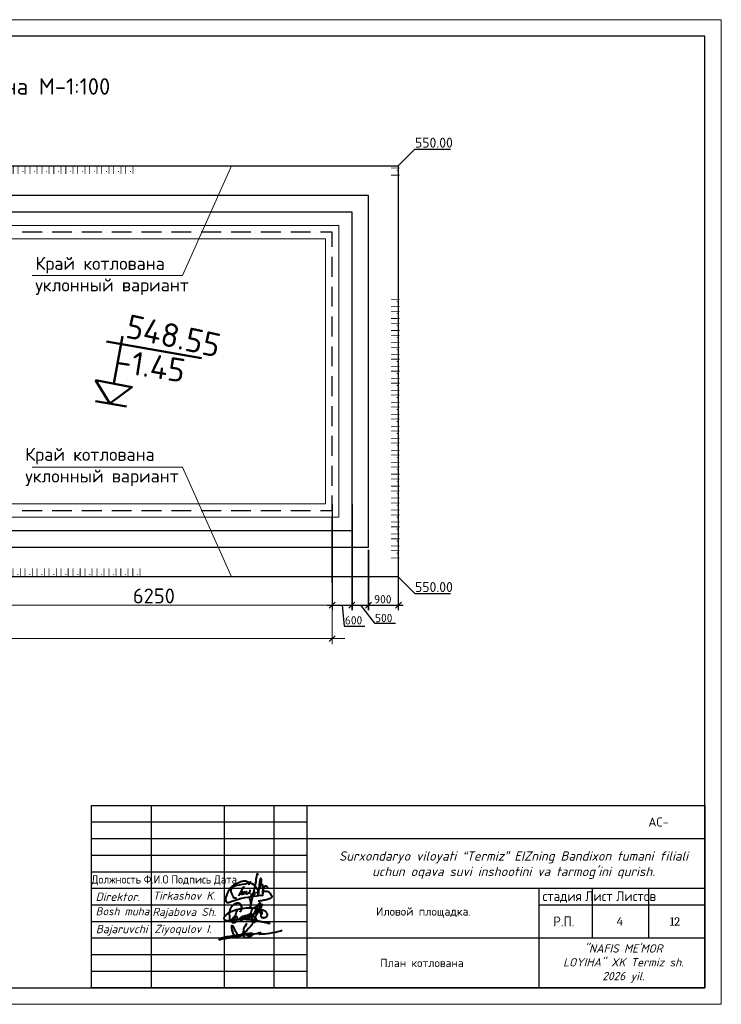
# Model space of a CAD drawing. Header units: millimetres. Extents: x -2765404 to 1548445, y -374876 to 1313256.
# Tile 41 of 77: x 36592 to 57755, y -125429 to -95732. Entities that reach past the tile are written whole.
import ezdxf

# ---------------------------------------------------------------- set-up
doc = ezdxf.new("R2010")
doc.units = ezdxf.units.MM
for name, color, linetype in [('PDF _0', 7, 'Continuous'), ('PDF _PDF _(039) Земля', 7, 'Continuous'), ('PDF _PDF _0', 7, 'Continuous'), ('PDF _PDF _2D - Общий_Ном._пера__1_Ном._пера__1_Ном._пера__7_Ном._пера__1', 7, 'Continuous'), ('PDF _PDF _Геометрия', 7, 'Continuous'), ('PDF _Текст', 7, 'Continuous'), ('PDF _Формат', 7, 'Continuous'), ('PDF _ЭМ', 7, 'Continuous')]:
    doc.layers.add(name, color=color, linetype=linetype)
doc.styles.add('ISOCPEUR', font='isocpeui.ttf', dxfattribs={"height": 300})
doc.styles.add('PDF Arial', font='arial.ttf')
doc.styles.add('PDF Cambria', font='Cambria.ttf')
doc.styles.add('PDF ISOCPEUR', font='isocpeur.ttf')
doc.styles.add('Standard 1', font='isocpeur.ttf', dxfattribs={"height": 300})
doc.styles.add('V@ler@Live', font='isocpeui.ttf')

# ---------------------------------------------------------------- blocks, each defined once
blk = doc.blocks.new('ghfgj jghjmhg jjbkm jkm')
at = {"color": 5, "linetype": 'ByBlock', "lineweight": 40}
for points in [[(-261.31, -8185.11), (-261.13, -8184.8), (-260.98, -8184.44), (-260.83, -8184.1), (-260.77, -8183.74), (-260.77, -8183.33), (-260.84, -8183.04), (-260.94, -8182.72), (-261.1, -8182.45), (-261.24, -8182.27), (-261.41, -8182.13), (-261.62, -8182.06), (-261.9, -8181.99), (-262.16, -8181.99), (-262.45, -8182.02), (-262.71, -8182.09), (-263.01, -8182.18), (-263.21, -8182.28), (-263.56, -8182.45), (-264.11, -8182.93), (-264.37, -8183.23), (-264.55, -8183.47), (-264.7, -8183.74), (-264.8, -8183.97), (-264.9, -8184.28), (-265, -8184.61), (-265.09, -8184.89), (-265.13, -8185.31), (-265.15, -8185.69), (-265.12, -8186.51), (-265.09, -8186.93), (-265.04, -8187.29), (-264.92, -8187.73), (-264.78, -8187.96), (-264.64, -8188.12), (-264.45, -8188.27), (-264.32, -8188.36), (-264.16, -8188.48), (-263.95, -8188.61), (-263.68, -8188.73), (-263.56, -8188.75), (-263.38, -8188.75), (-263.2, -8188.74), (-263.02, -8188.68), (-262.84, -8188.57), (-262.69, -8188.42), (-262.59, -8188.25), (-262.52, -8188.12), (-262.41, -8187.9), (-262.33, -8187.69), (-262.3, -8187.5), (-262.26, -8187.31), (-262.28, -8187.17), (-262.31, -8186.97), (-262.36, -8186.84), (-262.45, -8186.73), (-262.56, -8186.64), (-262.73, -8186.58), (-262.89, -8186.59), (-263.01, -8186.62), (-263.19, -8186.68), (-263.41, -8186.81), (-263.72, -8187.06), (-263.88, -8187.25), (-263.98, -8187.39), (-264.08, -8187.51), (-264.14, -8187.64), (-264.2, -8187.77), (-264.24, -8187.93), (-264.28, -8188.14), (-264.29, -8188.31), (-264.26, -8188.51), (-264.16, -8188.67), (-264.1, -8188.78), (-264.05, -8188.82), (-264.02, -8188.82), (-263.97, -8188.8), (-263.94, -8188.76), (-263.9, -8188.7), (-263.85, -8188.61), (-263.54, -8187.99), (-263.32, -8187.47), (-263.12, -8186.97), (-262.97, -8186.37), (-262.66, -8185.37), (-262.49, -8184.87), (-262.44, -8184.66), (-262.42, -8184.64), (-262.41, -8184.62), (-262.39, -8184.62), (-262.37, -8184.63), (-262.36, -8184.64), (-262.36, -8184.67), (-262.36, -8184.69), (-262.37, -8184.71), (-262.38, -8184.74)], [(-261.91, -8188.06), (-261.82, -8187.85), (-261.76, -8187.75), (-261.72, -8187.7), (-261.67, -8187.6), (-261.55, -8187.48), (-261.46, -8187.39), (-261.37, -8187.28), (-261.3, -8187.19), (-261.16, -8187.1), (-261.1, -8187.05), (-261, -8186.94), (-260.91, -8186.85), (-260.83, -8186.81), (-260.75, -8186.76), (-260.66, -8186.71), (-260.58, -8186.66), (-260.51, -8186.61), (-260.44, -8186.57), (-260.38, -8186.54), (-260.32, -8186.52), (-260.26, -8186.51), (-260.22, -8186.51), (-260.19, -8186.53), (-260.18, -8186.54), (-260.16, -8186.58), (-260.14, -8186.65), (-260.15, -8186.71), (-260.15, -8186.76), (-260.17, -8186.81), (-260.19, -8186.86), (-260.2, -8186.9), (-260.24, -8187.01), (-260.26, -8187.11), (-260.27, -8187.17), (-260.29, -8187.21), (-260.32, -8187.29), (-260.35, -8187.37), (-260.38, -8187.43), (-260.41, -8187.49), (-260.47, -8187.62), (-260.52, -8187.67), (-260.56, -8187.77), (-260.6, -8187.82), (-260.66, -8187.9), (-260.7, -8187.94), (-260.73, -8187.99), (-260.76, -8188.02), (-260.79, -8188.05), (-260.82, -8188.09), (-260.86, -8188.12), (-260.89, -8188.15), (-260.93, -8188.18), (-260.96, -8188.21), (-261, -8188.23), (-261.04, -8188.26), (-261.08, -8188.27), (-261.1, -8188.25), (-261.1, -8188.22), (-261.1, -8188.19), (-261.09, -8188.15), (-261.08, -8188.12), (-261.06, -8188.06), (-261.04, -8188.01), (-261.02, -8187.96), (-261, -8187.92), (-260.96, -8187.85), (-260.93, -8187.79), (-260.89, -8187.71), (-260.88, -8187.68), (-260.84, -8187.63), (-260.77, -8187.53), (-260.75, -8187.48), (-260.74, -8187.45), (-260.71, -8187.4), (-260.69, -8187.35), (-260.66, -8187.31), (-260.63, -8187.27), (-260.6, -8187.22), (-260.57, -8187.19), (-260.54, -8187.14), (-260.5, -8187.1), (-260.47, -8187.07), (-260.44, -8187.02), (-260.4, -8186.98), (-260.38, -8186.96), (-260.36, -8186.94), (-260.34, -8186.92), (-260.32, -8186.89), (-260.3, -8186.86), (-260.28, -8186.83), (-260.25, -8186.78), (-260.21, -8186.75), (-260.15, -8186.7), (-260.11, -8186.66), (-260.05, -8186.6), (-259.98, -8186.55), (-259.9, -8186.51), (-259.83, -8186.45), (-259.75, -8186.42), (-259.7, -8186.4), (-259.64, -8186.37), (-259.58, -8186.35), (-259.51, -8186.34), (-259.45, -8186.32), (-259.39, -8186.3), (-259.34, -8186.28), (-259.28, -8186.28), (-259.24, -8186.27), (-259.17, -8186.27), (-259.12, -8186.28), (-259.08, -8186.33), (-259.05, -8186.37), (-259.01, -8186.42), (-259, -8186.47), (-258.99, -8186.51), (-258.98, -8186.58), (-258.99, -8186.62), (-259, -8186.68), (-259, -8186.76), (-259.02, -8186.81), (-259.04, -8186.88), (-259.06, -8186.94), (-259.09, -8187.01), (-259.11, -8187.08), (-259.14, -8187.16), (-259.17, -8187.22), (-259.23, -8187.3), (-259.27, -8187.37), (-259.32, -8187.45), (-259.37, -8187.52), (-259.43, -8187.59), (-259.47, -8187.65), (-259.52, -8187.72), (-259.58, -8187.77), (-259.66, -8187.78), (-259.72, -8187.77), (-259.78, -8187.75), (-259.78, -8187.71), (-259.78, -8187.65), (-259.76, -8187.61), (-259.75, -8187.55), (-259.73, -8187.52), (-259.71, -8187.48), (-259.68, -8187.44), (-259.65, -8187.39), (-259.62, -8187.34), (-259.59, -8187.28), (-259.55, -8187.24), (-259.52, -8187.17), (-259.47, -8187.1), (-259.43, -8187.03), (-259.38, -8186.94), (-259.33, -8186.83), (-259.25, -8186.73), (-259.21, -8186.65), (-259.19, -8186.6), (-259.16, -8186.53), (-259.11, -8186.46), (-259.08, -8186.41), (-259.04, -8186.38), (-258.99, -8186.35), (-258.94, -8186.3), (-258.87, -8186.25), (-258.79, -8186.2), (-258.73, -8186.14), (-258.66, -8186.11), (-258.58, -8186.08), (-258.51, -8186.06), (-258.43, -8186.05), (-258.37, -8186.04), (-258.3, -8186.05), (-258.24, -8186.08), (-258.17, -8186.14), (-258.14, -8186.2), (-258.11, -8186.28), (-258.1, -8186.34), (-258.11, -8186.41), (-258.12, -8186.47), (-258.14, -8186.54), (-258.15, -8186.59), (-258.17, -8186.66), (-258.19, -8186.72), (-258.2, -8186.78), (-258.2, -8186.82), (-258.22, -8186.86), (-258.23, -8186.89), (-258.25, -8186.92), (-258.26, -8186.95), (-258.29, -8186.99), (-258.32, -8187.02), (-258.34, -8187.05), (-258.39, -8187.11), (-258.43, -8187.16), (-258.47, -8187.21), (-258.52, -8187.26), (-258.56, -8187.3), (-258.6, -8187.34), (-258.66, -8187.39), (-258.71, -8187.42), (-258.76, -8187.45), (-258.81, -8187.46), (-258.87, -8187.47), (-258.92, -8187.46), (-258.97, -8187.43), (-259, -8187.37), (-259, -8187.33), (-258.99, -8187.29), (-258.97, -8187.22), (-258.94, -8187.15), (-258.92, -8187.1), (-258.9, -8187.04), (-258.87, -8186.98), (-258.83, -8186.92), (-258.79, -8186.83), (-258.73, -8186.76), (-258.69, -8186.69), (-258.64, -8186.6), (-258.59, -8186.53), (-258.52, -8186.39), (-258.45, -8186.3), (-258.4, -8186.23), (-258.37, -8186.19), (-258.33, -8186.13), (-258.27, -8186.07), (-258.27, -8186.07), (-258.2, -8185.98), (-258.14, -8185.89), (-258.09, -8185.82), (-258.02, -8185.76), (-257.94, -8185.7), (-257.9, -8185.67), (-257.82, -8185.66), (-257.78, -8185.64), (-257.74, -8185.64), (-257.71, -8185.65), (-257.67, -8185.67), (-257.64, -8185.68), (-257.63, -8185.7), (-257.61, -8185.72), (-257.59, -8185.75), (-257.57, -8185.79), (-257.56, -8185.83), (-257.55, -8185.87), (-257.55, -8185.91), (-257.55, -8185.96), (-257.55, -8186.03), (-257.56, -8186.07), (-257.56, -8186.08), (-257.57, -8186.15), (-257.59, -8186.21), (-257.61, -8186.3), (-257.64, -8186.38), (-257.66, -8186.44), (-257.67, -8186.48), (-257.68, -8186.51), (-257.71, -8186.54), (-257.75, -8186.6), (-257.8, -8186.67), (-257.83, -8186.72), (-257.86, -8186.76), (-257.9, -8186.81), (-257.94, -8186.88), (-257.98, -8186.93), (-258, -8186.95), (-258.03, -8187), (-258.06, -8187.06), (-258.11, -8187.11), (-258.14, -8187.15), (-258.19, -8187.21), (-258.24, -8187.27), (-258.25, -8187.29), (-258.28, -8187.33), (-258.29, -8187.35), (-258.32, -8187.39), (-258.34, -8187.43), (-258.37, -8187.43), (-258.37, -8187.42), (-258.36, -8187.39), (-258.34, -8187.37), (-258.33, -8187.36), (-258.31, -8187.35), (-258.29, -8187.34), (-258.26, -8187.34), (-258.24, -8187.33), (-258.21, -8187.33), (-258.19, -8187.32), (-258.17, -8187.31), (-258.16, -8187.3), (-258.14, -8187.29), (-258.12, -8187.27), (-258.07, -8187.24), (-258.03, -8187.21), (-257.98, -8187.19), (-257.95, -8187.16), (-257.9, -8187.14), (-257.87, -8187.12), (-257.84, -8187.09), (-257.79, -8187.07), (-257.75, -8187.03), (-257.72, -8186.99), (-257.69, -8186.96), (-257.65, -8186.92), (-257.62, -8186.9), (-257.6, -8186.88), (-257.56, -8186.85), (-257.53, -8186.81), (-257.48, -8186.78), (-257.44, -8186.74), (-257.38, -8186.69), (-257.35, -8186.66), (-257.31, -8186.62), (-257.23, -8186.55), (-257.19, -8186.5), (-257.11, -8186.42), (-257.09, -8186.38), (-257.05, -8186.35), (-257.02, -8186.32), (-256.95, -8186.25), (-256.89, -8186.21), (-256.84, -8186.14), (-256.8, -8186.1), (-256.75, -8186.04), (-256.69, -8185.98), (-256.62, -8185.91), (-256.51, -8185.83), (-256.44, -8185.76), (-256.35, -8185.66), (-256.25, -8185.58), (-256.13, -8185.49), (-256.02, -8185.4), (-255.95, -8185.32), (-255.88, -8185.25), (-255.84, -8185.19), (-255.77, -8185.12), (-255.73, -8185.07), (-255.68, -8185.03), (-255.64, -8184.98), (-255.58, -8184.94), (-255.53, -8184.88), (-255.49, -8184.83), (-255.41, -8184.76), (-255.34, -8184.69), (-255.27, -8184.63), (-255.19, -8184.52), (-255.12, -8184.44), (-255.03, -8184.33), (-254.95, -8184.24), (-254.87, -8184.16), (-254.79, -8184.07), (-254.68, -8183.95), (-254.62, -8183.87), (-254.55, -8183.8), (-254.44, -8183.7), (-254.37, -8183.64), (-254.29, -8183.57), (-254.22, -8183.49), (-254.18, -8183.4), (-254.14, -8183.31), (-254.1, -8183.19), (-254.04, -8183.1), (-253.99, -8183), (-253.98, -8182.94), (-253.95, -8182.84), (-253.96, -8182.75), (-253.96, -8182.67), (-253.96, -8182.59), (-253.98, -8182.53), (-254, -8182.46), (-254, -8182.41), (-254.01, -8182.37), (-254.01, -8182.32), (-254.02, -8182.27), (-254.05, -8182.2), (-254.07, -8182.14), (-254.08, -8182.09), (-254.1, -8182.05), (-254.11, -8182.01), (-254.14, -8181.97), (-254.16, -8181.92), (-254.2, -8181.91), (-254.23, -8181.9), (-254.26, -8181.89), (-254.3, -8181.91), (-254.35, -8181.94), (-254.43, -8181.95), (-254.47, -8181.99), (-254.53, -8182.04), (-254.57, -8182.08), (-254.64, -8182.12), (-254.69, -8182.17), (-254.76, -8182.23), (-254.81, -8182.27), (-254.87, -8182.35), (-254.96, -8182.46), (-255, -8182.55), (-255.07, -8182.66), (-255.12, -8182.79), (-255.15, -8182.86), (-255.19, -8182.97), (-255.27, -8183.13), (-255.37, -8183.34), (-255.41, -8183.43), (-255.53, -8183.68), (-255.67, -8183.97), (-256, -8184.65), (-256.31, -8185.35), (-256.67, -8186.19), (-256.9, -8186.73), (-257.1, -8187.18), (-257.41, -8187.89), (-257.54, -8188.2)], [(-253.34, -8182.28), (-253.56, -8182.65), (-253.77, -8183), (-254.11, -8183.59), (-254.52, -8184.3), (-254.91, -8184.96), (-255.39, -8185.76), (-255.74, -8186.34), (-256.11, -8187.1), (-256.54, -8187.95), (-256.73, -8188.33), (-256.84, -8188.57), (-256.93, -8188.74), (-256.92, -8188.8), (-256.89, -8188.85), (-256.86, -8188.86), (-256.81, -8188.84), (-256.74, -8188.83), (-256.64, -8188.81), (-256.56, -8188.79), (-256.47, -8188.76), (-256.39, -8188.73), (-256.31, -8188.7), (-256.23, -8188.63), (-256.13, -8188.56), (-256, -8188.5), (-255.91, -8188.43), (-255.81, -8188.37), (-255.75, -8188.32), (-255.67, -8188.28), (-255.63, -8188.22), (-255.59, -8188.15), (-255.56, -8188.11), (-255.5, -8188.03), (-255.46, -8187.96), (-255.44, -8187.92), (-255.45, -8187.85), (-255.46, -8187.79), (-255.5, -8187.71), (-255.54, -8187.64), (-255.58, -8187.57), (-255.61, -8187.51), (-255.65, -8187.45), (-255.7, -8187.36), (-255.76, -8187.29), (-255.8, -8187.25), (-255.85, -8187.2), (-255.9, -8187.14), (-255.94, -8187.09), (-255.98, -8187.05), (-256.02, -8187), (-256.07, -8186.95), (-256.18, -8186.86), (-256.26, -8186.79), (-256.33, -8186.71), (-256.41, -8186.65), (-256.47, -8186.6), (-256.58, -8186.49), (-256.65, -8186.42), (-256.71, -8186.36), (-256.79, -8186.28), (-257.01, -8186.05), (-257.11, -8185.94), (-257.19, -8185.79), (-257.27, -8185.64), (-257.33, -8185.47), (-257.37, -8185.32), (-257.38, -8185.12), (-257.35, -8184.97), (-257.32, -8184.85), (-257.27, -8184.71), (-257.23, -8184.56), (-257.16, -8184.36), (-257.04, -8184.14), (-256.93, -8184), (-256.82, -8183.83), (-256.71, -8183.73), (-256.61, -8183.62), (-256.49, -8183.55), (-256.34, -8183.46), (-256.22, -8183.4), (-256.1, -8183.33), (-255.94, -8183.23), (-255.78, -8183.18), (-255.62, -8183.13), (-255.47, -8183.08), (-255.27, -8183.05), (-255.11, -8183.03), (-254.91, -8183), (-254.69, -8183), (-254.47, -8183.01), (-254.3, -8183.05), (-254.08, -8183.21), (-253.99, -8183.39)], [(-254.12, -8185.87), (-253.9, -8185.82), (-253.74, -8185.78), (-253.55, -8185.63), (-253.51, -8185.51), (-253.5, -8185.43), (-253.51, -8185.3), (-253.56, -8185.19), (-253.6, -8185.09), (-253.66, -8185.02), (-253.75, -8184.96), (-253.85, -8184.92), (-253.94, -8184.88), (-254.03, -8184.84), (-254.1, -8184.84), (-254.19, -8184.85), (-254.27, -8184.88), (-254.32, -8184.93), (-254.37, -8185.02), (-254.4, -8185.1), (-254.39, -8185.21), (-254.33, -8185.34), (-254.28, -8185.45), (-254.21, -8185.54), (-254.12, -8185.61), (-254.02, -8185.68), (-253.92, -8185.74), (-253.82, -8185.8), (-253.82, -8185.8), (-253.76, -8185.91), (-253.77, -8185.94), (-253.82, -8185.97), (-253.89, -8186.03), (-253.95, -8186.11), (-254.01, -8186.18), (-254.04, -8186.27), (-254.07, -8186.34), (-254.08, -8186.44), (-254.05, -8186.53), (-254.03, -8186.62), (-253.98, -8186.7), (-253.92, -8186.77), (-253.84, -8186.85), (-253.78, -8186.91), (-253.73, -8186.97), (-253.64, -8187.02), (-253.58, -8187.04), (-253.52, -8187.05), (-253.46, -8187.06), (-253.38, -8187.07), (-253.28, -8187.07), (-253.18, -8187.08), (-253.1, -8187.08), (-253.03, -8187.07), (-252.94, -8187.07), (-252.86, -8187.06), (-252.76, -8187.05), (-252.69, -8187.05), (-252.61, -8187.04), (-252.55, -8187.02), (-252.48, -8187), (-252.43, -8186.98), (-252.36, -8186.95), (-252.29, -8186.92), (-252.24, -8186.9), (-252.18, -8186.87), (-252.14, -8186.84), (-252.09, -8186.81), (-252.04, -8186.78), (-251.99, -8186.73), (-251.96, -8186.7), (-251.91, -8186.65), (-251.87, -8186.61), (-251.84, -8186.56), (-251.82, -8186.52), (-251.78, -8186.43), (-251.74, -8186.32), (-251.7, -8186.18), (-251.67, -8186.04), (-251.67, -8185.93), (-251.67, -8185.84), (-251.7, -8185.76), (-251.74, -8185.66), (-251.78, -8185.55), (-251.84, -8185.46), (-251.91, -8185.36), (-251.99, -8185.24), (-252.07, -8185.14), (-252.18, -8185.04), (-252.3, -8184.94), (-252.43, -8184.86), (-252.58, -8184.77), (-252.84, -8184.65), (-253.04, -8184.57), (-253.31, -8184.48), (-253.69, -8184.34), (-254.02, -8184.22), (-254.4, -8184.14), (-254.97, -8183.99), (-255.26, -8183.95), (-255.57, -8183.9), (-255.82, -8183.86), (-256.1, -8183.85), (-256.38, -8183.8), (-257.05, -8183.75), (-257.45, -8183.75), (-257.92, -8183.74), (-258.19, -8183.75), (-259.16, -8183.78), (-259.99, -8183.83), (-260.63, -8183.91), (-261.2, -8183.99), (-261.98, -8184.18), (-262.58, -8184.34), (-263.58, -8184.7), (-264.46, -8185.07), (-265.01, -8185.31), (-265.4, -8185.54), (-265.96, -8185.89), (-266.37, -8186.23), (-266.53, -8186.4), (-266.67, -8186.54), (-266.78, -8186.65), (-266.86, -8186.73), (-266.94, -8186.85), (-267, -8186.95), (-267.04, -8187.06), (-267.07, -8187.19), (-267.06, -8187.29), (-267.03, -8187.44), (-266.97, -8187.56), (-266.91, -8187.66), (-266.83, -8187.75), (-266.75, -8187.84), (-266.67, -8187.89), (-266.55, -8187.94), (-266.42, -8187.98), (-266.33, -8188.01), (-266.26, -8188.02), (-266.13, -8188.04), (-265.99, -8188.06), (-265.8, -8188.08), (-265.56, -8188.09), (-265.34, -8188.09), (-265.08, -8188.07), (-264.93, -8188.06), (-264.83, -8188.05), (-264.55, -8188.03), (-264.33, -8187.99), (-264.11, -8187.96), (-263.82, -8187.91), (-263.6, -8187.86), (-263.31, -8187.82), (-262.96, -8187.78), (-262.71, -8187.73), (-262.33, -8187.69), (-261.88, -8187.67), (-261.47, -8187.66), (-261.12, -8187.65), (-260.83, -8187.6), (-260.44, -8187.62), (-259.84, -8187.64), (-259.56, -8187.65), (-259.12, -8187.68), (-258.65, -8187.7), (-258.07, -8187.73), (-257.59, -8187.79), (-257.07, -8187.87), (-256.72, -8187.9), (-256.52, -8187.92), (-256.35, -8187.94), (-256.02, -8187.97), (-255.72, -8188.04), (-255.41, -8188.12), (-254.87, -8188.24), (-254.39, -8188.34), (-254.14, -8188.4), (-253.79, -8188.47), (-253.42, -8188.55), (-252.82, -8188.64), (-252.33, -8188.75), (-251.87, -8188.84), (-251.4, -8188.97), (-251.1, -8189.05), (-250.73, -8189.15)]]:
    blk.add_lwpolyline(points, dxfattribs=at)
blk = doc.blocks.new('dhfdgh xfghfgh ffnhjmgmgvbnfgg')
at = {"color": 5, "lineweight": 40, "ltscale": 0.5}
for p, q in [((1479186, -22087), (1479166, -22194)), ((1479191, -22031), (1479186, -22087)), ((1479206, -21938), (1479191, -22031)), ((1479223, -21865), (1479206, -21938)), ((1479232, -21840), (1479223, -21865)), ((1479249, -21856), (1479232, -21840)), ((1479259, -21871), (1479249, -21856)), ((1479272, -21891), (1479259, -21871)), ((1479134, -22332), (1479107, -22459)), ((1479156, -22246), (1479134, -22332)), ((1479166, -22194), (1479156, -22246)), ((1479000, -22618), (1479005, -22595)), ((1479005, -22637), (1479000, -22618)), ((1479005, -22595), (1479014, -22576)), ((1479011, -22653), (1479005, -22637)), ((1479022, -22680), (1479011, -22653)), ((1479014, -22576), (1479036, -22544)), ((1479031, -22709), (1479022, -22680)), ((1479052, -22687), (1479032, -22801)), ((1479036, -22544), (1479050, -22522)), ((1479050, -22522), (1479087, -22472)), ((1479072, -22596), (1479052, -22687)), ((1479107, -22459), (1479072, -22596)), ((1479087, -22472), (1479140, -22415)), ((1479140, -22415), (1479151, -22408)), ((1479150, -22450), (1479148, -22470)), ((1479148, -22470), (1479149, -22483)), ((1479149, -22483), (1479151, -22492)), ((1479155, -22412), (1479150, -22450)), ((1479151, -22408), (1479154, -22407)), ((1479151, -22492), (1479158, -22500)), ((1479154, -22407), (1479155, -22408)), ((1479155, -22408), (1479155, -22412)), ((1479019, -22877), (1479038, -22760)), ((1479020, -22878), (1479019, -22877)), ((1479022, -22878), (1479020, -22878)), ((1479023, -22878), (1479022, -22878)), ((1479032, -22801), (1479023, -22878)), ((1479036, -22732), (1479031, -22709)), ((1479037, -22753), (1479036, -22732)), ((1479038, -22760), (1479037, -22753))]:
    blk.add_line(p, q, dxfattribs=at)
for points in [[(1479224, -22461), (1479241, -22423), (1479263, -22388), (1479286, -22338), (1479310, -22292), (1479322, -22264), (1479330, -22239), (1479338, -22215), (1479346, -22183), (1479354, -22152), (1479360, -22124), (1479365, -22096), (1479367, -22070), (1479369, -22045), (1479368, -22026), (1479364, -22015), (1479359, -22001), (1479353, -21992), (1479349, -21988), (1479343, -21990), (1479338, -21999), (1479325, -22026), (1479317, -22050), (1479303, -22121), (1479295, -22194), (1479288, -22255), (1479285, -22289), (1479287, -22329), (1479273, -22379), (1479269, -22399), (1479267, -22423), (1479266, -22510), (1479267, -22423), (1479264, -22393), (1479257, -22371), (1479245, -22338), (1479230, -22312), (1479213, -22288), (1479197, -22267), (1479163, -22229), (1479123, -22191), (1479078, -22165), (1479048, -22150), (1479017, -22138), (1478960, -22115), (1478920, -22095), (1478874, -22081), (1478828, -22076), (1478795, -22076), (1478757, -22086), (1478724, -22099), (1478682, -22118), (1478638, -22137), (1478583, -22162), (1478528, -22189), (1478491, -22208), (1478456, -22235), (1478431, -22255), (1478400, -22283), (1478364, -22333), (1478328, -22399), (1478297, -22467), (1478272, -22526), (1478245, -22599), (1478244, -22642), (1478258, -22687), (1478271, -22724), (1478283, -22739), (1478299, -22746), (1478333, -22741), (1478419, -22713), (1478544, -22668), (1478713, -22620), (1478849, -22592), (1478951, -22572), (1479044, -22558), (1479219, -22534), (1479347, -22518), (1479408, -22511), (1479401, -22525), (1479395, -22539)], [(1478590, -22609), (1478563, -22611), (1478536, -22606), (1478508, -22594), (1478492, -22572), (1478477, -22543), (1478457, -22505), (1478436, -22461), (1478424, -22427), (1478418, -22390), (1478420, -22362), (1478428, -22331), (1478450, -22291), (1478476, -22262), (1478517, -22234), (1478557, -22216), (1478609, -22205), (1478683, -22191), (1478773, -22173), (1478857, -22158), (1478923, -22138), (1478971, -22125), (1478994, -22118), (1479019, -22100), (1478992, -22128), (1478984, -22142), (1478977, -22157), (1478975, -22170), (1478974, -22182), (1478970, -22188)], [(1478815, -22321), (1478813, -22292), (1478811, -22258), (1478794, -22275), (1478764, -22325), (1478645, -22532)], [(1478786, -22391), (1478727, -22519)], [(1478846, -22385), (1478807, -22466), (1478802, -22481), (1478800, -22494), (1478800, -22502)], [(1478907, -22386), (1478897, -22404), (1478885, -22424), (1478879, -22440), (1478875, -22452), (1478877, -22464), (1478883, -22471), (1478896, -22473), (1478913, -22473), (1478938, -22461), (1478961, -22447), (1478982, -22427), (1479002, -22408), (1479014, -22394), (1479018, -22382), (1479015, -22375), (1479011, -22368), (1479007, -22368), (1479005, -22370), (1479005, -22373), (1479000, -22386), (1478997, -22398), (1478993, -22411), (1478991, -22421), (1478990, -22431), (1478991, -22441), (1478994, -22446), (1478997, -22450), (1479003, -22454), (1479010, -22458), (1479016, -22458), (1479021, -22458)], [(1479406, -22374), (1479409, -22371), (1479414, -22366), (1479421, -22364), (1479428, -22365), (1479436, -22369), (1479442, -22378), (1479450, -22386), (1479461, -22390), (1479473, -22392), (1479487, -22392), (1479513, -22394), (1479539, -22395), (1479569, -22403), (1479595, -22415), (1479614, -22428), (1479628, -22445), (1479646, -22471), (1479661, -22498), (1479681, -22526), (1479687, -22537), (1479687, -22560), (1479684, -22579), (1479675, -22591), (1479656, -22609), (1479642, -22621), (1479610, -22634), (1479580, -22644), (1479519, -22659), (1479477, -22667), (1479435, -22675), (1479378, -22687), (1479338, -22693), (1479306, -22697), (1479276, -22700), (1479260, -22700)], [(1479375, -22225), (1479399, -22187), (1479408, -22471), (1479406, -22364), (1479416, -22351), (1479426, -22333), (1479442, -22289), (1479460, -22262), (1479482, -22228), (1479492, -22220), (1479503, -22219), (1479516, -22225), (1479531, -22244), (1479541, -22265), (1479548, -22281), (1479549, -22285), (1479547, -22292), (1479546, -22295)]]:
    blk.add_lwpolyline(points, dxfattribs=at)
blk = doc.blocks.new('65616152')
at = {"color": 5, "lineweight": 40, "true_color": 0x0000f5}
for points in [[(1279415, 265228), (1279057, 264705), (1278598, 264034), (1278382, 263509), (1278134, 263078), (1277994, 262545), (1277851, 262004), (1277776, 261556), (1277737, 261115), (1277701, 260716), (1277722, 260496), (1277730, 260167), (1277796, 259731), (1278018, 259441), (1278309, 259225), (1278601, 259127), (1278991, 259098), (1279387, 259094), (1279889, 259189), (1280352, 259407), (1281030, 259696), (1281576, 259928), (1281931, 260200), (1282034, 260401), (1281915, 260623), (1281551, 260802), (1281087, 260808), (1280787, 260808), (1280423, 260740), (1278109, 260488), (1276657, 260251), (1273700, 259801), (1271955, 259526), (1270532, 259301), (1269315, 259055), (1268808, 258966), (1268177, 258779), (1267649, 258632), (1267284, 258500), (1267248, 258412), (1267248, 258332), (1267308, 258272), (1267394, 258235), (1267537, 258235), (1267798, 258265), (1268152, 258306), (1268635, 258416), (1270126, 258669), (1271729, 258942), (1273456, 259235), (1275247, 259448), (1276608, 259807), (1278166, 260278), (1279164, 260481), (1280050, 260662), (1280154, 260639), (1280222, 260575), (1280266, 260538), (1280286, 260413), (1280230, 260351), (1280112, 260149), (1279962, 259982), (1279798, 259901), (1279639, 259901), (1279532, 259986), (1279532, 260140), (1279619, 260220), (1279823, 260292), (1280029, 260305), (1280257, 260260), (1280465, 260227), (1280574, 260185), (1280628, 260118), (1280634, 260043), (1280629, 259995), (1280611, 259940), (1280586, 259895), (1280481, 259863), (1280375, 259863), (1280289, 259889), (1280212, 259951), (1280204, 260034), (1280218, 260112), (1280244, 260181), (1280300, 260215), (1280515, 260227), (1280771, 260244), (1280828, 260248), (1280864, 260248), (1280895, 260239), (1280924, 260227), (1280964, 260203), (1280979, 260186), (1280980, 260156), (1280974, 260129), (1280946, 260081), (1280921, 260037), (1280844, 259996), (1280779, 259986), (1280731, 260016), (1280717, 260057), (1280717, 260098), (1280753, 260174), (1280828, 260200), (1280911, 260207), (1281178, 260270), (1281517, 260320), (1281866, 260434), (1282075, 260502), (1282650, 260656), (1283660, 260868), (1284229, 260987), (1284438, 261031), (1284872, 261121), (1285210, 261192), (1285303, 261186), (1285343, 261126), (1285343, 261065), (1285294, 261016), (1285139, 260982), (1285029, 260923), (1284933, 260873), (1284796, 260768), (1284756, 260700), (1284730, 260601), (1284760, 260561), (1284805, 260502), (1284929, 260533), (1285893, 260609), (1287154, 260721), (1288182, 260812), (1289325, 261007), (1290754, 261222), (1291857, 261388), (1292886, 261648), (1294011, 261945), (1294504, 262120), (1294798, 262268)], [(1281686, 264696), (1280112, 262946), (1279339, 262085), (1278484, 261359), (1277785, 260766), (1276609, 260060), (1275744, 259541), (1275063, 259376), (1274447, 259568), (1273996, 259965), (1273640, 260471), (1273243, 261332), (1272956, 262330), (1272845, 263146), (1272845, 263773), (1272899, 264287), (1273004, 264324), (1273111, 264236), (1273275, 264022), (1273734, 263260), (1274076, 262456), (1274414, 261823), (1274730, 261257), (1275006, 260715), (1275242, 260425)], [(1281686, 264696), (1281695, 264710), (1281696, 264715), (1281696, 264720), (1281694, 264726), (1281689, 264735), (1281682, 264745), (1281671, 264754), (1281659, 264758), (1281649, 264764), (1281632, 264769), (1281615, 264770), (1281595, 264770), (1281576, 264768), (1281566, 264766), (1281556, 264763), (1281543, 264757), (1281533, 264746), (1281505, 264697), (1281469, 264630), (1281184, 263973)]]:
    blk.add_lwpolyline(points, dxfattribs=at)

msp = doc.modelspace()

# ---------------------------------------------------------------- linework, layer by layer
at = {"layer": 'PDF _0', "lineweight": 25}
for points in [[(48013, -100136), (48513, -99636), (49585, -99636)], [(48013, -112539), (48513, -113039), (49585, -113039)], [(40556, -119430), (40556, -124929)], [(42756, -119430), (42756, -124929)], [(44256, -119430), (44256, -124929)], [(45256, -119430), (45256, -124929)], [(38757, -119930), (45256, -119930)], [(38757, -120430), (57255, -120430)], [(38757, -120930), (45256, -120930)], [(38757, -121430), (45256, -121430)], [(38757, -121930), (57255, -121930)], [(52255, -121930), (52255, -124929)], [(53857, -121930), (53857, -123429)], [(55557, -121930), (55557, -123429)], [(38757, -122430), (45256, -122430)], [(52255, -122430), (57255, -122430)], [(38757, -122930), (45256, -122930)], [(38757, -123429), (57255, -123429)], [(38757, -123929), (45256, -123929)], [(38757, -124429), (45256, -124429)]]:
    msp.add_lwpolyline(points, dxfattribs=at)
msp.add_lwpolyline([(57255, -124929), (38757, -124929), (38757, -119430), (57255, -119430)], close=True, dxfattribs=at)
at = {"layer": 'PDF _PDF _(039) Земля', "lineweight": 30}
msp.add_lwpolyline([(46618, -101537), (24618, -101537), (24618, -111138), (46618, -111138)], close=True, dxfattribs=at)
at = {"layer": 'PDF _PDF _0', "color": 5, "lineweight": 30}
for points in [[(48013, -112539), (23217, -112539), (23217, -100136), (48013, -100136)], [(47118, -101037), (24118, -101037), (24118, -111637), (47118, -111637)]]:
    msp.add_lwpolyline(points, close=True, dxfattribs=at)
at = {"layer": 'PDF _PDF _0', "lineweight": 0}
for points in [[(42981, -100136), (41502, -103444), (36967, -103444)], [(25019, -101938), (25019, -110736), (25019, -101938), (46217, -101938)], [(42981, -112539), (41502, -109228), (36967, -109228)], [(25019, -110736), (46217, -110736)]]:
    msp.add_lwpolyline(points, dxfattribs=at)
for points in [[(46217, -110736), (46217, -101938)], [(35817, -110338), (35817, -102339), (45816, -102339), (45816, -110338)]]:
    msp.add_lwpolyline(points, close=True, dxfattribs=at)
at = {"layer": 'PDF _PDF _0', "lineweight": 50}
for points in [[(39694, -105273), (39427, -106710)], [(39215, -105441), (42074, -105944)], [(38880, -107237), (39814, -107398)]]:
    msp.add_lwpolyline(points, dxfattribs=at)
msp.add_lwpolyline([(38877, -106605), (39314, -107312), (39975, -106815)], close=True, dxfattribs=at)
at = {"layer": 'PDF _PDF _0', "lineweight": 25}
for points in [[(46016, -110341), (46016, -113538)], [(46618, -113538), (46618, -110341), (46618, -113538)], [(46016, -112718), (46016, -110736), (46016, -112718)], [(47118, -113538), (47118, -111718), (47118, -113538)], [(48013, -111871), (48013, -113538)], [(45867, -113389), (46768, -113389)], [(46106, -113302), (45927, -113482)], [(46319, -113389), (46379, -114023), (46998, -114023)], [(46468, -113389), (47268, -113389)], [(46525, -113482), (46705, -113302), (46525, -113482)], [(46867, -113389), (47292, -113931), (47923, -113931)], [(46968, -113389), (48163, -113389)], [(47025, -113482), (47205, -113302), (47025, -113482)], [(47926, -113482), (48106, -113302)]]:
    msp.add_lwpolyline(points, dxfattribs=at)
at = {"layer": 'PDF _PDF _0', "lineweight": 18}
for points in [[(45924, -113482), (46109, -113302), (45924, -113482)], [(45927, -113482), (46106, -113302)], [(45924, -114490), (46103, -114311)]]:
    msp.add_lwpolyline(points, dxfattribs=at)
at = {"layer": 'PDF _PDF _2D - Общий_Ном._пера__1_Ном._пера__1_Ном._пера__7_Ном._пера__1', "lineweight": 18}
for points in [[(46016, -114565), (46016, -111087), (46016, -114565)], [(46016, -111087), (46016, -113538)], [(35467, -113389), (46166, -113389)], [(25070, -114398), (46400, -114398)]]:
    msp.add_lwpolyline(points, dxfattribs=at)
at = {"layer": 'PDF _PDF _Геометрия', "color": 1, "lineweight": 25}
for points in [[(37269, -102139), (36667, -102139)], [(37419, -102139), (37419, -102139)], [(38167, -102139), (37568, -102139)], [(38317, -102139), (38317, -102139)], [(39068, -102139), (38469, -102139)], [(39218, -102139), (39218, -102139)], [(39969, -102139), (39368, -102139)], [(40119, -102139), (40119, -102139)], [(40867, -102139), (40269, -102139)], [(41017, -102139), (41017, -102139)], [(41768, -102139), (41167, -102139)], [(41918, -102139), (41918, -102139)], [(42670, -102139), (42068, -102139)], [(42819, -102139), (42819, -102139)], [(43568, -102139), (42969, -102139)], [(43717, -102139), (43717, -102139)], [(44469, -102139), (43867, -102139)], [(44618, -102139), (44618, -102139)], [(45367, -102139), (44768, -102139)], [(45520, -102139), (45520, -102139)], [(46016, -102588), (46016, -102139), (45669, -102139)], [(46016, -102737), (46016, -102737)], [(46016, -103489), (46016, -102887)], [(46016, -103638), (46016, -103638)], [(46016, -104387), (46016, -103788)], [(46016, -104537), (46016, -104537)], [(46016, -105288), (46016, -104686)], [(46016, -105438), (46016, -105438)], [(46016, -106186), (46016, -105587)], [(46016, -106339), (46016, -106339)], [(46016, -107087), (46016, -106488)], [(46016, -107237), (46016, -107237)], [(46016, -107988), (46016, -107386)], [(46016, -108138), (46016, -108138)], [(46016, -108886), (46016, -108288)], [(46016, -109039), (46016, -109039)], [(46016, -109787), (46016, -109189)], [(45669, -110539), (46016, -110539), (46016, -110087)], [(46016, -109937), (46016, -109937)], [(36667, -110539), (37269, -110539)], [(37419, -110539), (37419, -110539)], [(37568, -110539), (38167, -110539)], [(38317, -110539), (38317, -110539)], [(38469, -110539), (39068, -110539)], [(39218, -110539), (39218, -110539)], [(39368, -110539), (39969, -110539)], [(40119, -110539), (40119, -110539)], [(40269, -110539), (40867, -110539)], [(41017, -110539), (41017, -110539)], [(41167, -110539), (41768, -110539)], [(41918, -110539), (41918, -110539)], [(42068, -110539), (42670, -110539)], [(42819, -110539), (42819, -110539)], [(42969, -110539), (43568, -110539)], [(43717, -110539), (43717, -110539)], [(43867, -110539), (44469, -110539)], [(44618, -110539), (44618, -110539)], [(44768, -110539), (45367, -110539)], [(45520, -110539), (45520, -110539)]]:
    msp.add_lwpolyline(points, dxfattribs=at)
at = {"layer": 'PDF _Формат', "lineweight": 30}
msp.add_lwpolyline([(38757, -124929), (38757, -119430), (57255, -119430)], dxfattribs=at)
at = {"layer": 'PDF _ЭМ', "lineweight": 20}
msp.add_lwpolyline([(57755, -95732), (57755, -125429), (15757, -125429), (15757, -95732), (57755, -95732), (57755, -125429), (15757, -125429), (15757, -95732)], dxfattribs=at)
at = {"layer": 'PDF _ЭМ', "lineweight": 30}
msp.add_lwpolyline([(17756, -116430), (16556, -116430), (16556, -124929), (17756, -124929), (57255, -124929), (57255, -96232), (17756, -96232), (17756, -124929)], dxfattribs=at)

# ---------------------------------------------------------------- block references
at = {"lineweight": 40, "xscale": 0.9677430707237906, "yscale": 0.9677430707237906, "zscale": 0.9677430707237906}
msp.add_blockref('dhfdgh xfghfgh ffnhjmgmgvbnfgg', (-1387760, -100349), dxfattribs=at)
at = {"color": 0, "xscale": 85.50048011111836, "yscale": 85.50048011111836, "zscale": 85.50048011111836}
msp.add_blockref('ghfgj jghjmhg jjbkm jkm', (65584, 577183), dxfattribs=at)
at = {"color": 0, "ltscale": 100, "xscale": 0.06931321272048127, "yscale": 0.06931321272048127, "zscale": 0.06931321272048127}
msp.add_blockref('65616152', (-45234, -141371), dxfattribs=at)

# ---------------------------------------------------------------- texts
at = {"ltscale": 100}
for s, insert, char_height, width, attachment_point, style in [('{\\fISOCPEUR|b0|i1|c204|p34;Surxondaryo viloyati “Termiz” EIZning Bandixon tumani filiali uchun oqava suvi inshootini va tarmog’ini qurish.}', (51487, -121232), 280, 10975.54, 5, 'Standard 1'), ('Direktor.', (38883, -122187), 250, 1800, 4, 'V@ler@Live'), ('Bosh muha', (38883, -122624), 240, 1800, 4, 'V@ler@Live'), ('Bajaruvchi', (38890, -123197), 250, 1800, 4, 'V@ler@Live'), ('"NAFIS ME\'MOR LOYIHA" XK Termiz sh. 2026 yil.', (54801, -124200), 250, 3658.6, 5, 'V@ler@Live')]:
    msp.add_mtext(s, dxfattribs=dict(at, insert=insert, char_height=char_height, width=width, attachment_point=attachment_point, style=style))
at = {"lineweight": 30, "char_height": 245, "width": 2482.93, "attachment_point": 5, "style": 'ISOCPEUR'}
for s, insert in [('{\\fISOCPEUR|b0|i1|c204|p34;Tirkashov K.}', (41551, -122154)), ('{\\fISOCPEUR|b0|i1|c204|p34;Rajabova Sh.}', (41557, -122678)), ('{\\fISOCPEUR|b0|i1|c204|p34;Ziyoqulov I.}', (41516, -123192))]:
    msp.add_mtext(s, dxfattribs=dict(at, insert=insert))
at = {"layer": 'PDF _Текст', "attachment_point": 7}
for s, insert, char_height, style in [('План котлована М-1:100', (31871, -97992), 494.74, 'PDF ISOCPEUR'), ('6250', (40005, -113338), 450, 'PDF ISOCPEUR'), ('900', (47280, -113338), 250, 'PDF ISOCPEUR'), ('600', (46400, -113973), 250, 'PDF ISOCPEUR'), ('500', (47310, -113904), 250, 'PDF ISOCPEUR'), ('АС-', (55554, -120068), 272.7, 'PDF ISOCPEUR'), ('Должность Ф.И.О Подпись Дата', (38760, -121839), 250, 'PDF Cambria'), ('стадия Лист Листов', (52363, -122365), 300.01, 'PDF Cambria'), ('Иловой площадка.', (47343, -122823), 249.99, 'PDF ISOCPEUR'), ('Р.П.', (52686, -123082), 300, 'PDF Cambria'), ('4', (54602, -123055), 250, 'PDF Cambria'), ('12', (56201, -123055), 250, 'PDF Cambria'), ('План котлована', (47468, -124307), 249.99, 'PDF ISOCPEUR')]:
    msp.add_mtext(s, dxfattribs=dict(at, insert=insert, char_height=char_height, style=style))
at = {"layer": 'PDF _Текст', "color": 1, "attachment_point": 7, "style": 'PDF ISOCPEUR'}
for s, insert, char_height in [('550.00', (48516, -99591), 300), ('Край котлована', (37065, -103384), 389.99), ('уклонный вариант', (37065, -104034), 389.99), ('Край котлована', (36760, -109144), 389.99), ('уклонный вариант', (36760, -109797), 389.99), ('550.00', (48516, -112994), 300)]:
    msp.add_mtext(s, dxfattribs=dict(at, insert=insert, char_height=char_height))
at = {"layer": 'PDF _Текст', "color": 5, "char_height": 191.103, "attachment_point": 7, "style": 'PDF Arial'}
for s, insert in [('| .| | .| | .| | .| | .| | .| | .| | .| | .| | .| | .| | .| | .| | .| | .| | .| | .| | .| | .| | .| | .| | .| | .| | .| | .| | .| | .| | .| | .| | .| | .| | .| | .| | .| | .| | .| | .| | .| | .| | .| | .| | .| | .| | .| | .|', (23863, -100387)), ('| .| | .| | .| | .| | .| | .| | .| | .| | .| | .| | .| | .| | .| | .| | .| | .| | .| | .| | .| | .| | .| | .| | .| | .| | .| | .| | .| | .| | .| | .| | .| | .| | .| | .| | .| | .| | .| | .| | .| | .| | .| | .| | .| | .| | .| | .|', (23717, -112544))]:
    msp.add_mtext(s, dxfattribs=dict(at, insert=insert))
at = {"layer": 'PDF _Текст', "color": 5, "attachment_point": 7}
for s, insert, char_height, rotation, style in [('| .|', (48055, -100456), 191.1, 90, 'PDF Arial'), ('548.55', (39751, -105312), 720, 347.6074, 'PDF ISOCPEUR'), ('| .| | .| | .| | .| | .| | .| | .| | .| | .| | .| | .| | .| | .| | .| | .| | .| | .| | .| | .| | .| | .| | .|', (48055, -112003), 191.103, 90, 'PDF Arial')]:
    msp.add_mtext(s, dxfattribs=dict(at, insert=insert, char_height=char_height, rotation=rotation, style=style))
at = {"layer": 'PDF _Текст', "color": 98, "true_color": 0x005f00, "insert": (39442, -106357), "char_height": 712.4, "attachment_point": 7, "rotation": 351.1667, "style": 'PDF ISOCPEUR'}
msp.add_mtext('-1.45', dxfattribs=at)

doc.saveas('drawing.dxf')
